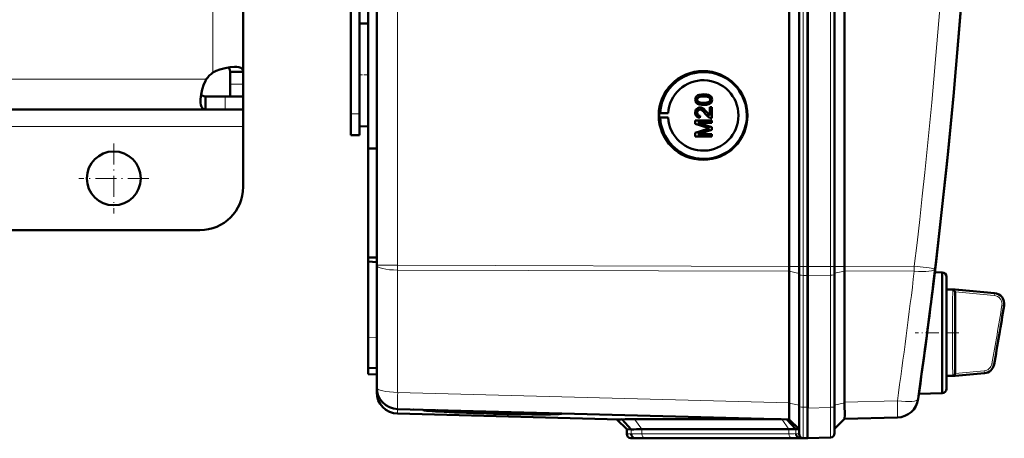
# Model space of a CAD drawing. Extents: x -2065 to 2446, y -1996 to 695.
# Tile 26 of 58: x 545 to 773, y -1643 to -1546. Entities that reach past the tile are written whole.
import ezdxf

# ---------------------------------------------------------------- set-up
doc = ezdxf.new("R2010")
doc.units = 0
doc.linetypes.add('DASHDOT', pattern=[18.5, 12, -3, 0.5, -3])

msp = doc.modelspace()

# ---------------------------------------------------------------- linework, layer by layer
at = {"color": 7, "lineweight": 50}
for p, q in [((627.57, -1602.88), (627.57, -1255.39)), ((723.27, -1603.15), (723.27, -1255.12)), ((725.57, -1255.1), (725.57, -1603.16)), ((727.57, -1255.1), (727.57, -1603.16)), ((733.81, -1603.16), (733.81, -1255.1)), ((736.1, -1603.14), (736.1, -1255.13)), ((727.56, -1270.1), (727.56, -1582.9)), ((623.57, -1552.32), (623.57, -1305.94)), ((625.57, -1430.06), (625.57, -1575.82)), ((596.57, -1437.8), (596.57, -1558.06)), ((621.57, -1567.73), (621.57, -1437.73)), ((623.57, -1546.84), (625.57, -1546.79)), ((623.57, -1546.84), (625.57, -1546.79)), ((623.57, -1558.73), (623.57, -1546.84)), ((593.57, -1558.06), (593.57, -1560.87)), ((596.57, -1558.06), (593.57, -1558.06)), ((596.57, -1558.06), (596.57, -1560.87)), ((623.57, -1570.63), (623.57, -1558.73)), ((593.57, -1560.87), (593.57, -1563.73)), ((596.57, -1560.87), (596.57, -1563.73)), ((587.89, -1566.73), (587.89, -1563.73)), ((592.45, -1563.73), (587.89, -1563.73)), ((596.57, -1563.73), (592.45, -1563.73)), ((596.57, -1563.73), (593.57, -1563.73)), ((596.57, -1566.73), (596.57, -1563.73)), ((701.93, -1564.47), (701.94, -1564.47)), ((703.44, -1563.23), (703.44, -1563.23)), ((705.38, -1564.47), (705.39, -1564.47)), ((587.89, -1566.73), (524.68, -1566.73)), ((592.45, -1566.73), (587.89, -1566.73)), ((596.57, -1566.73), (592.45, -1566.73)), ((596.57, -1566.73), (596.57, -1570.73)), ((623.57, -1567.73), (623.57, -1565.14)), ((702.19, -1564.98), (702.2, -1564.98)), ((702.55, -1566.29), (702.55, -1566.29)), ((703.44, -1565.7), (703.44, -1565.7)), ((704.84, -1566.24), (705.34, -1566.24)), ((704.84, -1568.13), (704.84, -1566.24)), ((705.01, -1565.33), (705.02, -1565.33)), ((705.34, -1566.24), (705.34, -1568.76)), ((705.34, -1566.24), (705.34, -1568.76)), ((705.34, -1566.24), (705.34, -1566.24)), ((621.57, -1572.73), (621.57, -1567.73)), ((623.57, -1572.73), (623.57, -1567.73)), ((693.14, -1567.64), (693.34, -1567.62)), ((693.14, -1567.64), (695.18, -1567.64)), ((693.14, -1568.64), (693.34, -1568.67)), ((693.14, -1568.64), (695.18, -1568.64)), ((693.34, -1567.62), (695.18, -1567.64)), ((693.34, -1568.67), (695.18, -1568.64)), ((701.48, -1569.31), (705.34, -1569.31)), ((701.48, -1570.12), (701.48, -1569.31)), ((701.93, -1567.49), (701.94, -1567.49)), ((702.62, -1568.22), (702.57, -1568.71)), ((702.57, -1568.71), (702.58, -1568.71)), ((702.63, -1568.22), (702.58, -1568.71)), ((702.62, -1568.22), (702.63, -1568.22)), ((704.13, -1567.36), (704.84, -1568.12)), ((704.13, -1567.36), (704.13, -1567.36)), ((705.34, -1568.76), (705.34, -1568.76)), ((705.34, -1569.31), (705.34, -1569.85)), ((705.34, -1569.31), (705.34, -1569.85)), ((705.34, -1569.31), (705.34, -1569.31)), ((596.57, -1570.73), (596.57, -1584.73)), ((623.57, -1570.63), (625.57, -1570.68)), ((704.14, -1570.97), (701.48, -1570.12)), ((701.48, -1572.19), (704.19, -1571.33)), ((702.08, -1569.85), (705.34, -1570.88)), ((702.08, -1569.85), (705.34, -1570.88)), ((705.34, -1569.85), (702.08, -1569.85)), ((705.34, -1571.44), (702.08, -1572.47)), ((705.34, -1571.44), (702.08, -1572.47)), ((705.34, -1569.85), (705.34, -1569.85)), ((705.34, -1570.88), (705.34, -1571.44)), ((705.34, -1570.88), (705.34, -1571.44)), ((705.34, -1570.88), (705.34, -1570.88)), ((705.34, -1571.44), (705.34, -1571.44)), ((621.57, -1572.73), (623.57, -1572.73)), ((701.48, -1573.01), (701.48, -1572.19)), ((705.34, -1573.01), (701.48, -1573.01)), ((702.08, -1572.47), (705.34, -1572.47)), ((705.34, -1572.47), (705.34, -1573.01)), ((705.34, -1572.47), (705.34, -1573.01)), ((705.34, -1572.47), (705.34, -1572.47)), ((705.34, -1573.01), (705.34, -1573.01)), ((625.57, -1575.82), (627.57, -1575.8)), ((625.57, -1601.09), (625.57, -1575.82)), ((727.56, -1603.16), (727.56, -1582.9)), ((586.57, -1594.73), (524.83, -1594.73)), ((625.57, -1601.09), (627.57, -1601.11)), ((625.57, -1601.09), (625.57, -1602.03)), ((625.57, -1602.03), (625.57, -1619.67)), ((625.57, -1602.03), (627.57, -1602.13)), ((627.57, -1631.24), (627.57, -1602.88)), ((725.57, -1603.16), (725.57, -1605.01)), ((727.56, -1603.16), (727.56, -1605.24)), ((727.57, -1603.16), (727.57, -1605.24)), ((733.81, -1603.16), (733.81, -1604.98)), ((723.27, -1604.28), (723.27, -1634.75)), ((725.57, -1605.01), (725.57, -1635.58)), ((727.56, -1605.24), (727.56, -1636.01)), ((727.57, -1605.24), (727.57, -1635.82)), ((733.81, -1604.98), (733.81, -1635.6)), ((736.1, -1604.26), (736.1, -1604.24)), ((736.1, -1604.26), (736.1, -1634.64)), ((758.74, -1604.53), (757.05, -1604.48)), ((758.74, -1618.53), (758.74, -1604.53)), ((759.74, -1605.53), (759.74, -1618.53)), ((759.74, -1608.53), (759.74, -1605.53)), ((756.71, -1607.27), (756.58, -1608.29)), ((759.74, -1608.53), (761.77, -1608.53)), ((761.76, -1609.08), (761.76, -1609.13)), ((761.76, -1609.13), (761.76, -1609.15)), ((762.59, -1608.6), (761.77, -1608.53)), ((762.6, -1608.6), (761.77, -1608.53)), ((761.77, -1609.15), (761.77, -1627.91)), ((762.6, -1608.6), (770.9, -1609.33)), ((758.74, -1628.29), (758.74, -1618.53)), ((759.74, -1618.53), (759.74, -1631.53)), ((625.57, -1626.66), (625.57, -1619.67)), ((625.57, -1628.16), (625.57, -1626.66)), ((627.57, -1626.73), (625.57, -1626.66)), ((625.57, -1628.16), (627.57, -1628.23)), ((758.74, -1632.53), (758.74, -1628.29)), ((759.74, -1628.53), (761.77, -1628.53)), ((759.74, -1631.53), (759.74, -1628.53)), ((762.6, -1628.46), (761.77, -1628.53)), ((768.57, -1627.93), (762.6, -1628.46)), ((627.57, -1632.29), (627.57, -1631.26)), ((758.74, -1632.53), (753.37, -1632.67)), ((723.26, -1634.83), (723.25, -1635.7)), ((723.26, -1634.83), (723.27, -1634.75)), ((725.57, -1635.58), (725.57, -1641.95)), ((733.81, -1641.8), (733.81, -1635.6)), ((753.27, -1633.41), (753.24, -1633.58)), ((723.27, -1638.62), (632.43, -1636.24)), ((683.88, -1638.64), (632.43, -1637.29)), ((636, -1636.34), (636.13, -1636.34)), ((639.98, -1636.5), (638.26, -1636.46)), ((638.27, -1636.43), (639.98, -1636.48)), ((639.98, -1636.48), (639.97, -1636.44)), ((668.85, -1637.25), (668.87, -1637.2)), ((727.56, -1642.98), (727.56, -1636.01)), ((727.57, -1635.82), (727.57, -1636.01)), ((685.57, -1640.92), (683.27, -1638.62)), ((686.65, -1640.95), (684.51, -1638.61)), ((687.42, -1638.57), (721.41, -1638.57)), ((724.85, -1640.9), (722.75, -1638.61)), ((723.26, -1638.62), (725.57, -1640.92)), ((736.1, -1638.51), (733.81, -1640.8)), ((748.38, -1638.19), (736.1, -1638.51)), ((685.57, -1641.95), (685.57, -1640.92)), ((686.65, -1640.95), (685.57, -1640.92)), ((723.22, -1640.92), (689.08, -1640.92)), ((725.57, -1640.92), (724.85, -1640.9)), ((687.57, -1642.98), (686.53, -1642.95)), ((688.47, -1643.01), (687.53, -1642.97)), ((688.47, -1643.01), (687.57, -1642.98)), ((724.63, -1642.98), (690.49, -1642.98)), ((724.64, -1642.98), (690.49, -1642.98)), ((726.68, -1642.96), (725.74, -1642.93)), ((726.53, -1642.95), (727.57, -1642.98)), ((727.56, -1642.98), (726.65, -1643.01)), ((727.57, -1642.98), (726.68, -1642.96)), ((732.85, -1642.8), (727.56, -1642.98)), ((727.57, -1642.98), (727.57, -1642.98))]:
    msp.add_line(p, q, dxfattribs=at)
at = {"color": 7, "lineweight": 18}
for p, q in [((632.43, -1602.88), (632.43, -1255.39)), ((726.53, -1255.1), (726.53, -1603.16)), ((732.85, -1603.16), (732.85, -1255.1)), ((589.57, -1429.23), (589.57, -1558.2)), ((588.03, -1559.73), (524.64, -1559.73)), ((596.57, -1560.87), (593.57, -1560.87)), ((592.45, -1566.73), (592.45, -1563.73)), ((621.57, -1567.73), (623.57, -1567.73)), ((596.57, -1570.73), (540.57, -1570.73)), ((632.43, -1602.88), (627.57, -1602.88)), ((632.43, -1602.88), (723.27, -1603.15)), ((632.43, -1602.88), (632.43, -1604)), ((723.27, -1603.16), (725.57, -1603.16)), ((726.53, -1603.16), (725.57, -1603.16)), ((726.53, -1603.16), (726.53, -1605.24)), ((727.57, -1603.16), (726.53, -1603.16)), ((732.85, -1603.16), (727.56, -1603.16)), ((732.85, -1603.16), (732.85, -1605.2)), ((732.85, -1603.16), (733.81, -1603.16)), ((736.1, -1603.16), (733.81, -1603.16)), ((736.1, -1603.14), (752.3, -1603.09)), ((723.27, -1604.28), (632.43, -1604)), ((632.43, -1632.37), (632.43, -1604)), ((723.27, -1604.26), (725.57, -1604.78)), ((726.53, -1605.24), (726.53, -1635.81)), ((726.53, -1605.24), (727.57, -1605.24)), ((732.85, -1605.2), (727.56, -1605.24)), ((732.85, -1605.2), (732.85, -1635.83)), ((736.1, -1604.24), (733.81, -1604.75)), ((752.3, -1604.21), (736.1, -1604.26)), ((756.7, -1607.27), (756.71, -1607.27)), ((756.58, -1608.3), (756.58, -1608.29)), ((761.24, -1609), (761.25, -1608.76)), ((761.25, -1608.76), (761.26, -1608.68)), ((761.26, -1608.68), (761.27, -1608.61)), ((761.76, -1609.08), (770.84, -1609.9)), ((761.78, -1608.58), (770.88, -1609.41)), ((770.84, -1609.9), (770.88, -1609.41)), ((773.12, -1612.31), (772.62, -1612.23)), ((625.57, -1619.67), (627.57, -1619.74)), ((770.31, -1625.72), (770.81, -1625.8)), ((761.23, -1627.75), (761.21, -1627.36)), ((761.26, -1628.38), (761.25, -1628.3)), ((761.27, -1628.45), (761.26, -1628.38)), ((768.52, -1627.37), (761.76, -1627.98)), ((768.57, -1627.86), (761.78, -1628.47)), ((768.57, -1627.86), (768.52, -1627.37)), ((632.43, -1632.37), (723.27, -1634.75)), ((723.26, -1634.83), (725.57, -1635.35)), ((736.1, -1634.81), (733.81, -1635.32)), ((736.1, -1634.64), (748.38, -1634.31)), ((753.27, -1633.42), (753.27, -1633.41)), ((632.43, -1637.29), (632.43, -1636.24)), ((726.53, -1635.81), (726.53, -1642.95)), ((727.57, -1635.82), (726.53, -1635.81)), ((727.56, -1636.01), (732.85, -1635.83)), ((689.08, -1640.92), (687.42, -1638.57)), ((723.22, -1640.92), (721.56, -1638.58)), ((686.65, -1641.98), (685.57, -1641.95)), ((686.65, -1641.98), (686.65, -1640.95)), ((689.08, -1641.95), (689.08, -1640.92)), ((723.22, -1641.95), (689.08, -1641.95)), ((723.22, -1641.95), (723.22, -1640.92)), ((724.85, -1641.93), (724.85, -1640.9)), ((725.57, -1641.95), (724.85, -1641.93)), ((687.53, -1642.97), (686.53, -1642.95)), ((723.9, -1642.95), (689.76, -1642.95)), ((726.53, -1642.95), (725.74, -1642.93)), ((726.65, -1643.01), (726.65, -1642.95))]:
    msp.add_line(p, q, dxfattribs=at)
at = {"color": 7, "linetype": 'DASHDOT', "lineweight": 18, "ltscale": 0.060001}
for p, q in [((623.37, -1558.73), (625.77, -1558.73)), ((621.37, -1567.73), (623.77, -1567.73))]:
    msp.add_line(p, q, dxfattribs=at)
at = {"color": 7, "linetype": 'DASHDOT', "lineweight": 18, "ltscale": 0.40625}
for p, q in [((566.57, -1574.61), (566.57, -1590.86)), ((574.69, -1582.73), (558.44, -1582.73))]:
    msp.add_line(p, q, dxfattribs=at)
at = {"color": 7, "linetype": 'DASHDOT', "lineweight": 18, "ltscale": 0.252676}
msp.add_line((762.64, -1618.53), (752.53, -1618.53), dxfattribs=at)
at = {"color": 7, "lineweight": 50}
for points in [[(594.61, -1556.86), (593.54, -1556.93), (592.38, -1557.15), (591.16, -1557.5), (590.35, -1557.82), (589.57, -1558.2)], [(593.57, -1558.06), (593.52, -1557.59), (593.36, -1557.24), (593.09, -1557)], [(596.57, -1558.06), (596.51, -1557.67), (596.33, -1557.36), (596.03, -1557.12), (595.61, -1556.96), (595.15, -1556.88), (594.61, -1556.86)], [(588.03, -1559.73), (587.75, -1560.31), (587.5, -1560.89), (587.1, -1562.09), (586.83, -1563.27), (586.7, -1564.36), (586.69, -1564.78)], [(586.69, -1564.78), (586.71, -1565.25), (586.77, -1565.68), (586.85, -1565.95), (586.95, -1566.18), (587.1, -1566.41), (587.28, -1566.57), (587.56, -1566.69), (587.89, -1566.73)], [(586.83, -1563.26), (587.07, -1563.53), (587.43, -1563.68), (587.89, -1563.73)], [(701.48, -1564.47), (701.51, -1564.2), (701.59, -1563.95), (701.73, -1563.73), (701.93, -1563.56), (702.09, -1563.47), (702.42, -1563.35), (702.93, -1563.25), (703.44, -1563.23)], [(703.44, -1565.7), (702.91, -1565.68), (702.4, -1565.58), (702.03, -1565.43), (701.92, -1565.36), (701.73, -1565.19), (701.58, -1564.97), (701.51, -1564.71), (701.48, -1564.47)], [(703.43, -1563.72), (703.06, -1563.73), (702.75, -1563.77), (702.47, -1563.82), (702.33, -1563.87), (702.08, -1564.07), (701.94, -1564.32), (701.93, -1564.47)], [(701.93, -1564.47), (701.94, -1564.59), (702.03, -1564.81), (702.19, -1564.98)], [(703.44, -1563.72), (702.88, -1563.75), (702.51, -1563.81), (702.33, -1563.88), (702.17, -1563.98), (702.04, -1564.12), (701.94, -1564.38), (701.94, -1564.47)], [(701.94, -1564.47), (701.96, -1564.65), (702.11, -1564.9), (702.2, -1564.98)], [(704.94, -1564.47), (704.91, -1564.28), (704.77, -1564.05), (704.52, -1563.87), (704.31, -1563.8), (703.99, -1563.75), (703.43, -1563.72)], [(703.43, -1565.21), (704.09, -1565.17), (704.36, -1565.12), (704.5, -1565.07), (704.77, -1564.89), (704.91, -1564.65), (704.94, -1564.47)], [(703.44, -1563.23), (703.94, -1563.25), (704.12, -1563.27), (704.61, -1563.39), (704.96, -1563.57), (705.21, -1563.82), (705.36, -1564.16), (705.39, -1564.47)], [(703.44, -1563.23), (703.96, -1563.25), (704.47, -1563.35), (704.72, -1563.44), (704.95, -1563.57), (705.14, -1563.74), (705.29, -1563.96), (705.36, -1564.22), (705.38, -1564.47)], [(705.38, -1564.47), (705.33, -1564.85), (705.21, -1565.11), (705.01, -1565.33)], [(705.39, -1564.47), (705.34, -1564.85), (705.16, -1565.19), (705.02, -1565.33)], [(701.48, -1567.48), (701.52, -1567.12), (701.65, -1566.79), (701.82, -1566.58), (702.04, -1566.42), (702.38, -1566.3), (702.55, -1566.29)], [(702.55, -1566.79), (702.34, -1566.82), (702.16, -1566.93), (702.03, -1567.09), (701.95, -1567.28), (701.93, -1567.49)], [(702.56, -1566.79), (702.36, -1566.82), (702.21, -1566.9), (702.07, -1567.03), (701.99, -1567.18), (701.94, -1567.49)], [(702.19, -1564.98), (702.54, -1565.12), (702.91, -1565.18), (703.43, -1565.21)], [(702.2, -1564.98), (702.6, -1565.13), (702.93, -1565.18), (703.44, -1565.21)], [(702.55, -1566.29), (702.84, -1566.33), (703.18, -1566.47), (703.44, -1566.64), (703.85, -1567.04), (704.13, -1567.36)], [(702.55, -1566.29), (702.74, -1566.31), (703.12, -1566.43), (703.45, -1566.65), (703.74, -1566.92), (704.13, -1567.36)], [(703.89, -1567.82), (703.31, -1567.18), (703.18, -1567.06), (702.89, -1566.87), (702.55, -1566.79)], [(705.02, -1565.33), (704.59, -1565.54), (704.11, -1565.66), (703.44, -1565.7)], [(705.01, -1565.33), (704.73, -1565.49), (704.25, -1565.63), (703.6, -1565.7), (703.44, -1565.7)], [(702.57, -1568.71), (702.21, -1568.64), (701.89, -1568.46), (701.75, -1568.33), (701.57, -1568.01), (701.49, -1567.65), (701.48, -1567.48)], [(701.93, -1567.49), (701.99, -1567.82), (702.11, -1568.02), (702.29, -1568.15), (702.51, -1568.21), (702.62, -1568.22)], [(701.94, -1567.49), (701.96, -1567.71), (702.02, -1567.88), (702.19, -1568.09), (702.44, -1568.2), (702.63, -1568.22)], [(704.99, -1568.71), (704.73, -1568.59), (704.38, -1568.35), (703.89, -1567.82)], [(704.13, -1567.36), (704.53, -1567.84), (704.84, -1568.13)], [(761.78, -1608.58), (761.78, -1608.59), (761.78, -1608.59), (761.74, -1608.59), (761.27, -1608.61)], [(761.27, -1628.45), (761.72, -1628.47), (761.77, -1628.47), (761.78, -1628.47), (761.78, -1628.47), (761.78, -1628.47)], [(736.1, -1638.51), (736.11, -1638.5), (736.11, -1638.49), (736.13, -1638.41), (736.16, -1637.66), (736.12, -1635.27), (736.1, -1634.81)], [(723.24, -1638.32), (723.26, -1638.6), (723.26, -1638.62), (723.26, -1638.62)]]:
    msp.add_lwpolyline(points, dxfattribs=at)
at = {"color": 7, "lineweight": 18}
for points in [[(752.3, -1603.09), (755.75, -1603.51), (757.1, -1603.68), (757.13, -1603.68), (757.14, -1603.68)], [(761.63, -1618.53), (761.65, -1614.11), (761.69, -1610.91), (761.74, -1609.47), (761.76, -1609.15)], [(773.12, -1612.31), (773.15, -1611.9), (773.12, -1611.49), (773.02, -1611.09), (772.85, -1610.71), (772.63, -1610.36), (772.35, -1610.06), (772.02, -1609.8), (771.66, -1609.61), (771.27, -1609.47), (770.88, -1609.41)], [(761.76, -1627.91), (761.74, -1627.58), (761.69, -1626.12), (761.63, -1620.15), (761.63, -1618.53)], [(770.81, -1625.8), (770.8, -1625.88), (770.81, -1625.88), (770.81, -1625.89), (770.81, -1625.89)], [(732.85, -1635.83), (732.86, -1640.88), (732.85, -1642.74), (732.85, -1642.79), (732.85, -1642.8)]]:
    msp.add_lwpolyline(points, dxfattribs=at)
at = {"color": 7, "lineweight": 50}
msp.add_circle((566.57, -1582.73), 6.25, dxfattribs=at)
for centre, radius, start, end in [((-699.21, -1429.13), 1466.77, 351.97557, 8.02443), ((-699.21, -1429.13), 1466.77, 353.02402, 6.97598), ((593.69, -1563.86), 7, 126.0861, 143.9183), ((703.39, -1568.14), 10.07, 121.6654, 176.9908), ((703.38, -1568.14), 10.06, 44.2296, 121.6614), ((703.38, -1568.14), 10.07, 326.8449, 44.2344), ((703.39, -1568.15), 10.06, 183.0071, 249.4136), ((705.31, -1567.79), 0.972, 251.2031, 271.7229), ((712.76, -1544.22), 28.1, 252.1439, 253.4495), ((713.86, -1601.77), 31.94, 106.5638, 107.6251), ((703.38, -1568.15), 10.06, 249.4231, 326.8509), ((586.57, -1584.73), 10, 270, 360), ((758.74, -1605.53), 1, 360, 90), ((-699.21, -1429.13), 1466.77, 351.99436, 352.98416), ((761.28, -1609.01), 0.404, 68.1311, 90.6343), ((761.21, -1609.13), 0.54, 28.9625, 66.8421), ((761.2, -1609.16), 0.568, 7.3684, 29.9976), ((770.68, -1611.82), 2.5, 350.7584, 84.9846), ((-34.57, -1480.83), 818.33, 349.78982, 350.76058), ((768.35, -1625.44), 2.5, 275.0096, 349.7884), ((761.28, -1628.05), 0.405, 269.2718, 291.8375), ((761.24, -1627.96), 0.496, 292.2385, 311.349), ((761.19, -1627.9), 0.573, 311.1765, 330.2896), ((761.2, -1627.9), 0.569, 329.9504, 352.5335), ((761.25, -1627.91), 0.512, 352.7968, 0.0487), ((632.57, -1631.24), 5, 180, 268.5), ((632.57, -1632.29), 5, 180, 268.5), ((758.74, -1631.53), 1, 270, 0), ((748.25, -1633.19), 5, 271.5, 351.9756), ((638.42, -1636.73), 0.335, 96.098, 116.6611), ((640.13, -1636.77), 0.328, 94.8324, 116.5026), ((685.12, -1657.76), 19.17, 91.8477, 93.7257), ((687.06, -1738.5), 99.92, 89.7954, 91.4664), ((686.57, -1641.95), 1, 179.9996, 268.0001), ((688.78, -1723.46), 82.54, 89.7929, 91.4806), ((723.42, -1584.17), 56.75, 269.8016, 271.4475), ((726.57, -1641.95), 1, 180, 268), ((732.81, -1641.8), 1, 272, 360), ((690.25, -1710.73), 67.74, 89.7898, 91.498), ((724.88, -1710.55), 67.57, 88.5012, 90.2139), ((724.88, -1571.26), 71.72, 269.8052, 271.4364)]:
    msp.add_arc(centre, radius, start, end, dxfattribs=at)
at = {"color": 7, "lineweight": 18}
for centre, radius, start, end in [((-699.12, -1429.13), 1461.81, 353.16554, 6.83446), ((-699.09, -1430.26), 1461.78, 351.97558, 353.16537), ((909.9, -1613.73), 148.74, 178.444, 179.3011), ((799.23, -1610.77), 38.03, 177.3237, 178.3752), ((770.66, -1611.88), 1.99, 37.688, 84.7251), ((771.3, -1609.46), 0.424, 162.1119, 172.8479), ((1267.29, -1618.13), 506.16, 179.2968, 180.0452), ((-34.57, -1480.83), 817.82, 349.7955, 350.75407), ((-34.57, -1480.83), 818.32, 349.79549, 350.75407), ((770.65, -1611.89), 2, 14.0196, 37.6456), ((770.64, -1611.9), 2.01, 350.5978, 14.326), ((773.41, -1612.36), 0.296, 151.7104, 170.1156), ((1270.61, -1618.85), 509.47, 179.9645, 180.7079), ((910.31, -1623.3), 149.15, 180.707, 181.5619), ((768.33, -1625.37), 2.01, 275.394, 350.0546), ((768.34, -1625.37), 2.51, 275.2859, 349.939), ((777.2, -1627.27), 15.98, 181.7381, 183.6932), ((768.88, -1627.9), 0.314, 172.3323, 185.4928), ((688.78, -1724.04), 82.1, 89.7918, 91.4868), ((723.42, -1584.67), 57.28, 269.8046, 271.4381), ((689.49, -1717.9), 74.96, 89.7903, 91.4949), ((724.12, -1578.44), 64.5, 269.8063, 271.4331)]:
    msp.add_arc(centre, radius, start, end, dxfattribs=at)
at = {"color": 7, "lineweight": 50}
for centre, major_axis, ratio, start_param, end_param in [((703.31, -1568.14), (0, 10.3), 0.999657, 4.712389, 10.995574), ((703.33, -1568.14), (0, -8.17), 0.999657, 4.773641, 10.934322), ((703.34, -1568.14), (0, 10.21), 0.999657, 1.521815, 1.619778), ((723.4, -1603.15), (0.01, 5), 0.026177, 1.57344, 1.797689), ((723.4, -1603.15), (-0.01, -5), 0.026177, 4.712467, 4.715033), ((735.97, -1603.14), (-0.01, 5), 0.026177, 4.490592, 4.712311), ((761.77, -1618.54), (0, 10.01), 0.017446, 6.177853, 6.281655), ((761.77, -1618.52), (0, 10.01), 0.017447, 3.143123, 3.246931), ((735.97, -1633.51), (-0.13, 5), 0.020818, 4.449362, 4.484951), ((654.41, -1636.87), (16.15, -0.42), 0.026181, 3.171524, 6.284941), ((654.41, -1636.87), (-14.44, 0.38), 0.026181, 0.039878, 1.656365), ((654.41, -1636.87), (12.78, -0.33), 0.026181, 3.140294, 6.284941), ((654.41, -1636.87), (12.78, -0.33), 0.026181, 2.986226, 3.13929), ((654.41, -1636.84), (-12.77, 0.33), 0.008724, 6.127951, 6.129122), ((654.41, -1636.87), (-14.44, 0.38), 0.026181, 1.656365, 3.134585), ((659.13, -1636.98), (8.06, -0.22), 0.032897, 0.002226, 0.195742), ((654.41, -1636.83), (14.45, -0.38), 0.008724, 0.135897, 0.136723), ((654.41, -1636.87), (-14.44, 0.38), 0.026181, 3.137143, 3.272853), ((660.27, -1637.02), (10.3, -0.28), 0.032776, 0.002254, 0.154137), ((723.4, -1633.62), (-0.13, -5), 0.020818, 5.141188, 5.611027), ((723.4, -1633.62), (-0.13, -5), 0.020818, 5.611027, 5.937635), ((687.56, -1641.97), (0, -1), 0.910082, 4.712394, 6.248285), ((725.77, -1641.93), (0, -1), 0.910127, 4.712398, 6.248279)]:
    msp.add_ellipse(centre, major_axis=major_axis, ratio=ratio, start_param=start_param, end_param=end_param, dxfattribs=at)
at = {"color": 7, "lineweight": 18}
for centre, major_axis, ratio, start_param, end_param in [((632.57, -1602.88), (5, 0), 0.224951, 3.141593, 4.686209), ((752.17, -1603.09), (-0.01, 5), 0.026177, 4.485496, 4.712311), ((726.57, -1605.01), (-1, 0), 0.224951, 0, 1.53589), ((732.81, -1604.98), (-1, 0), 0.224951, 1.605703, 3.141593), ((752.17, -1603.09), (4.96, -0.59), 0.220468, 4.765165, 6.283185), ((632.57, -1631.24), (5, 0), 0.224951, 3.141593, 4.686209), ((632.57, -1631.24), (0.13, 5), 0.020818, 1.798234, 3.141593), ((726.57, -1635.58), (-1, 0), 0.224951, 0, 1.53589), ((732.81, -1635.6), (1, 0), 0.224951, 4.747296, 6.283185), ((748.25, -1633.19), (4.95, -0.7), 0.219379, 4.769732, 6.283185), ((748.25, -1633.19), (-0.13, 5), 0.020818, 3.141593, 4.484951), ((689.79, -1641.95), (0, 1), 0.707107, 1.570796, 3.106686), ((723.93, -1641.95), (0, 1), 0.707107, 1.570796, 3.106686)]:
    msp.add_ellipse(centre, major_axis=major_axis, ratio=ratio, start_param=start_param, end_param=end_param, dxfattribs=at)

doc.saveas('drawing.dxf')
